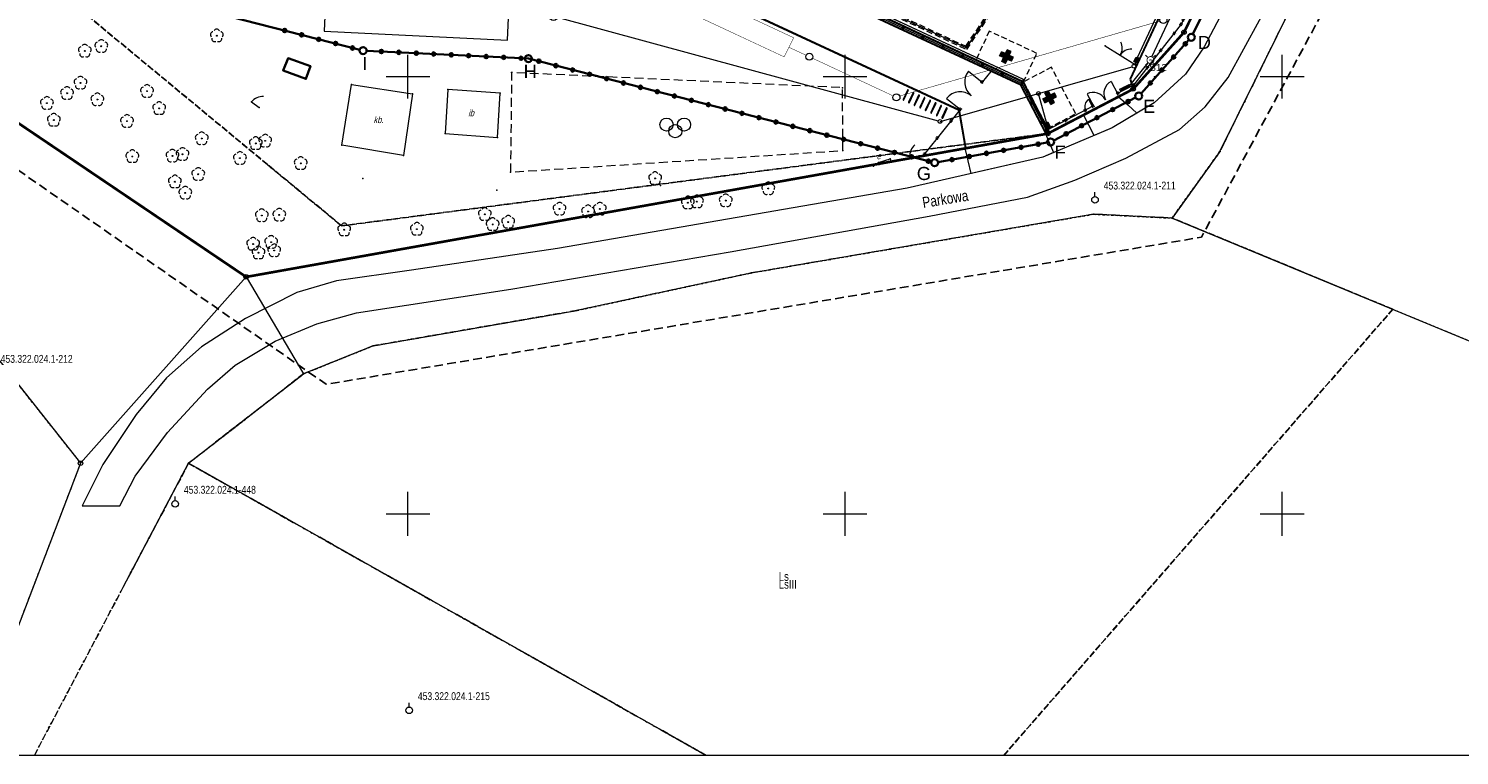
# Model space of a CAD drawing. Header units: millimetres. Extents: x -1269 to 2805, y -3872 to -312.
# Tile 10 of 19: x -1176 to -1013, y -3592 to -3509. Entities that reach past the tile are written whole.
import ezdxf
from ezdxf.enums import TextEntityAlignment as Align

# ---------------------------------------------------------------- set-up
doc = ezdxf.new("R2010")
doc.units = ezdxf.units.MM
for name, pattern in [('BORDER2', [22.225, 6.35, -3.175, 6.35, -3.175, 0, -3.175]), ('HIDDEN', [9.525, 6.35, -3.175]), ('L_0_04', [1.5, 1, -0.5]), ('L_0_45', [0.5, 0.25, -0.25]), ('L_0_52', [1, 0.75, -0.25])]:
    doc.linetypes.add(name, pattern=pattern)
doc.layers.get('0').update_dxf_attribs({"lineweight": 5})
for name, color, linetype, lineweight in [('A_chodnik', 132, 'Continuous', 5), ('A_granica obszaru opracowania', 5, 'Continuous', 5), ('A_hatch nawierzchnia', 253, 'Continuous', 5), ('A_hidden', 132, 'HIDDEN', 5), ('A_latarnie', 22, 'Continuous', 5), ('A_mapa vector', 253, 'Continuous', 5), ('A_ogrodzenie 2_4m', 45, 'Continuous', 5), ('A_opisy', 13, 'Continuous', 5), ('A_parking', 53, 'Continuous', 5), ('A_pzt granica działki', 1, 'BORDER2', 5), ('A_zjazd z drogi', 7, 'Continuous', 5), ('IE_nn', 240, 'Continuous', 5), ('S-kd', 230, 'Continuous', 5), ('S-ks', 12, 'Continuous', 5)]:
    doc.layers.add(name, color=color, linetype=linetype, lineweight=lineweight)
doc.styles.add('Arial', font='Arial.ttf')
doc.styles.get("Standard").update_dxf_attribs({"font": 'arial.ttf'})

# ---------------------------------------------------------------- blocks, each defined once
blk = doc.blocks.new('L_0_02_1')
at = {"color": 0}
blk.add_point((0, 0), dxfattribs=at)
blk = doc.blocks.new('L_0_02_2')
at = {"color": 0}
blk.add_point((0, 0), dxfattribs=at)
blk = doc.blocks.new('KTOK02_500')
at = {"color": 0, "linetype": 'Continuous', "lineweight": 13}
for centre, start, end in [((-3, 0), 0, 60.0184), ((3, 0), 119.9816, 180)]:
    blk.add_arc(centre, 3, start, end, dxfattribs=at)
blk = doc.blocks.new('KTOK04_500')
at = {"color": 0, "linetype": 'Continuous', "lineweight": 13}
blk.add_arc((3, 0), 3, 119.9816, 180, dxfattribs=at)
blk = doc.blocks.new('OBOP02_01')
at = {"linetype": 'Continuous', "lineweight": 18}
blk.add_hatch(color=0, dxfattribs=at).paths.add_polyline_path([(0, -0.1, 1), (0, 0.1, 1)])
at = {"color": 0, "linetype": 'Continuous', "lineweight": 18}
blk.add_circle((0, 0), 0.1, dxfattribs=at)
for centre, radius, start, end in [((-0.77, 0.25), 0.7, 101.6336, 222.6627), ((0, 0.8), 0.7, 29.8459, 150.1541), ((0.77, 0.25), 0.7, 317.3373, 78.3664), ((-0.46, -0.64), 0.71, 174.3693, 292.5572), ((0.46, -0.64), 0.71, 247.4428, 5.6307)]:
    blk.add_arc(centre, radius, start, end, dxfattribs=at)
blk = doc.blocks.new('BUBS04_1')
at = {"color": 0, "linetype": 'Continuous', "lineweight": 18}
for centre in [(-2, 0), (0, -1.5), (2, 0)]:
    blk.add_circle(centre, 1.5, dxfattribs=at)
blk = doc.blocks.new('zw$F0AB')
at = {"layer": 'A_mapa vector', "linetype": 'Continuous', "lineweight": 0}
for points in [[(229.34, 69, 1), (229.34, 69.09, 1)], [(214.91, 61.83, 1), (214.91, 61.92, 1)], [(223.88, 61.39, 1), (223.88, 61.48, 1)], [(175.7, 55.11, 1), (175.7, 55.2, 1)], [(155.78, 50.82, 1), (155.78, 50.91, 1)], [(132.48, 46.78, 1), (132.48, 46.87, 1)], [(124.51, 43.57, 1), (124.51, 43.66, 1)], [(111.36, 33.35, 1), (111.36, 33.44, 1)]]:
    blk.add_hatch(color=8, dxfattribs=at).paths.add_polyline_path(points)
at = {"layer": 'A_mapa vector', "linetype": 'CONTINUOUS', "lineweight": 0}
for p, q in [((229.34, 69.05), (315.95, 244.52)), ((225.23, 82.69), (237.2, 106.89)), ((225.23, 82.69), (219.43, 76.21)), ((85.15, 76.86), (117.95, 54.72)), ((219.43, 76.21), (209.65, 71.11)), ((117.95, 54.72), (209.65, 71.11)), ((229.34, 69.05), (223.88, 61.44)), ((214.91, 61.88), (175.7, 55.16)), ((223.88, 61.44), (214.91, 61.88)), ((223.88, 61.44), (270.84, 42.04)), ((81.33, 55.69), (99, 33.41)), ((99, 33.41), (117.95, 54.72)), ((117.95, 54.72), (124.51, 43.62)), ((175.7, 55.16), (155.78, 50.87)), ((132.48, 46.83), (155.78, 50.87)), ((132.48, 46.83), (124.51, 43.62)), ((111.36, 33.4), (124.51, 43.62)), ((99, 33.41), (86.22, 0)), ((103.87, 19.22), (111.36, 33.4)), ((170.57, 0), (111.36, 33.4))]:
    blk.add_line(p, q, dxfattribs=at)
at = {"layer": 'A_mapa vector', "color": 8, "linetype": 'ByBlock'}
blk.add_lwpolyline([(0, 244.52), (327.07, 244.52), (327.07, 0), (0, 0)], close=True, dxfattribs=at)
at = {"layer": 'A_mapa vector', "color": 8, "linetype": 'L_0_04', "lineweight": 25, "flags": 128}
blk.add_lwpolyline([(132.44, 208.42), (272.32, 142.97), (227.23, 59.26), (127.11, 42.43), (76.33, 77.73)], close=True, dxfattribs=at)
at = {"layer": 'A_mapa vector', "color": 8, "linetype": 'L_0_52', "lineweight": 0, "flags": 128}
for points in [[(266.51, 144.36), (229.34, 69.05)], [(225.23, 82.69), (237.2, 106.89)], [(91.31, 91.63), (120.39, 67.56)], [(120.39, 67.56), (91.31, 91.63)], [(219.43, 76.21), (225.23, 82.69)], [(85.15, 76.86), (117.95, 54.72)], [(209.65, 71.11), (219.43, 76.21)], [(128.87, 60.55), (209.65, 71.11)], [(209.65, 71.11), (128.87, 60.55)], [(166.36, 63.37), (209.65, 71.11)], [(229.34, 69.05), (223.88, 61.44)], [(120.39, 67.56), (128.87, 60.55)], [(128.87, 60.55), (120.39, 67.56)], [(117.95, 54.72), (166.36, 63.37)], [(214.91, 61.88), (175.7, 55.16)], [(223.88, 61.44), (214.91, 61.88)], [(249.12, 51.02), (223.88, 61.44)], [(223.88, 61.44), (249.12, 51.02)], [(175.7, 55.16), (155.78, 50.87)], [(155.78, 50.87), (132.48, 46.83)], [(204.62, 0), (249.12, 51.02)], [(249.12, 51.02), (204.62, 0)], [(132.48, 46.83), (124.51, 43.62)], [(124.51, 43.62), (111.36, 33.4)], [(111.36, 33.4), (93.72, 0)], [(111.36, 33.4), (170.57, 0)], [(170.57, 0), (111.36, 33.4)]]:
    blk.add_lwpolyline(points, dxfattribs=at)
at = {"layer": 'A_mapa vector', "color": 8, "linetype": 'L_0_45', "lineweight": 0, "flags": 128}
for points in [[(229.34, 69.05), (266.51, 144.36)], [(266.51, 144.36), (229.34, 69.05)], [(225.23, 82.69), (237.2, 106.89)], [(237.2, 106.89), (225.23, 82.69)], [(120.39, 67.56), (91.31, 91.63)], [(91.31, 91.63), (120.39, 67.56)], [(219.43, 76.21), (225.23, 82.69)], [(225.23, 82.69), (219.43, 76.21)], [(85.15, 76.86), (117.95, 54.72)], [(117.95, 54.72), (85.15, 76.86)], [(209.65, 71.11), (219.43, 76.21)], [(219.43, 76.21), (209.65, 71.11)], [(128.87, 60.55), (209.65, 71.11)], [(209.65, 71.11), (128.87, 60.55)], [(166.36, 63.37), (209.65, 71.11)], [(209.65, 71.11), (166.36, 63.37)], [(223.88, 61.44), (229.34, 69.05)], [(229.34, 69.05), (223.88, 61.44)], [(120.39, 67.56), (128.87, 60.55)], [(128.87, 60.55), (120.39, 67.56)], [(117.95, 54.72), (166.36, 63.37)], [(166.36, 63.37), (117.95, 54.72)], [(214.91, 61.88), (175.7, 55.16)], [(175.7, 55.16), (214.91, 61.88)], [(223.88, 61.44), (214.91, 61.88)], [(214.91, 61.88), (223.88, 61.44)], [(249.12, 51.02), (223.88, 61.44)], [(223.88, 61.44), (249.12, 51.02)], [(175.7, 55.16), (155.78, 50.87)], [(155.78, 50.87), (175.7, 55.16)], [(155.78, 50.87), (132.48, 46.83)], [(132.48, 46.83), (155.78, 50.87)], [(204.62, 0), (249.12, 51.02)], [(249.12, 51.02), (270.84, 42.04)], [(132.48, 46.83), (124.51, 43.62)], [(124.51, 43.62), (132.48, 46.83)], [(91.16, 43.29), (99, 33.41)], [(124.51, 43.62), (111.36, 33.4)], [(111.36, 33.4), (124.51, 43.62)], [(99, 33.41), (86.22, 0)], [(93.72, 0), (111.36, 33.4)], [(111.36, 33.4), (170.57, 0)]]:
    blk.add_lwpolyline(points, dxfattribs=at)
at = {"layer": 'A_mapa vector', "color": 8, "linetype": 'Continuous', "lineweight": 0, "flags": 128}
for points in [[(216.21, 81.15), (219.64, 78.99)], [(136.46, 75.12), (136.46, 80.12)], [(136.46, 75.12), (136.46, 80.12)], [(186.46, 75.12), (186.46, 80.12)], [(186.46, 75.12), (186.46, 80.12)], [(236.46, 75.12), (236.46, 80.12)], [(236.46, 75.12), (236.46, 80.12)], [(236.46, 75.12), (236.46, 80.12)], [(236.46, 75.12), (236.46, 80.12)], [(133.96, 77.62), (138.96, 77.62)], [(133.96, 77.62), (138.96, 77.62)], [(183.96, 77.62), (188.96, 77.62)], [(183.96, 77.62), (188.96, 77.62)], [(233.96, 77.62), (236.46, 77.62)], [(233.96, 77.62), (236.46, 77.62)], [(236.46, 77.62), (238.96, 77.62)], [(236.46, 77.62), (238.96, 77.62)], [(141.02, 76.16), (140.7, 71.1), (146.72, 70.67), (147.02, 75.74), (141.02, 76.16)], [(118.57, 74.72), (119.45, 74.08)], [(190.29, 67.8), (191.61, 68.2), (191.69, 67.95), (190.37, 67.55), (190.29, 67.8)], [(193.9, 68.4), (194.94, 68.57)], [(215.05, 63.91), (215.05, 64.41)], [(109.83, 29.12), (109.83, 29.62)], [(136.46, 25.12), (136.46, 30.12)], [(136.46, 25.12), (136.46, 30.12)], [(186.46, 25.12), (186.46, 30.12)], [(186.46, 25.12), (186.46, 30.12)], [(236.46, 25.12), (236.46, 30.12)], [(236.46, 25.12), (236.46, 30.12)], [(236.46, 25.12), (236.46, 30.12)], [(236.46, 25.12), (236.46, 30.12)], [(133.96, 27.62), (138.96, 27.62)], [(133.96, 27.62), (138.96, 27.62)], [(183.96, 27.62), (188.96, 27.62)], [(183.96, 27.62), (188.96, 27.62)], [(233.96, 27.62), (236.46, 27.62)], [(233.96, 27.62), (236.46, 27.62)], [(236.46, 27.62), (238.96, 27.62)], [(236.46, 27.62), (238.96, 27.62)], [(136.59, 5.52), (136.59, 6.02)]]:
    blk.add_lwpolyline(points, dxfattribs=at)
at = {"layer": 'A_mapa vector', "color": 8, "linetype": 'Continuous', "lineweight": 35, "flags": 128}
blk.add_lwpolyline([(122.74, 79.72), (125.3, 78.81), (124.78, 77.36), (122.18, 78.32), (122.74, 79.72)], dxfattribs=at)
at = {"layer": 'A_mapa vector', "color": 8, "linetype": 'L_0_04', "lineweight": 0, "flags": 128}
blk.add_lwpolyline([(186.21, 69.16), (186.17, 76.35), (148.31, 78.09), (148.19, 66.7), (186.21, 69.16)], dxfattribs=at)
at = {"layer": 'A_mapa vector', "color": 8, "lineweight": 0, "flags": 128}
blk.add_lwpolyline([(130, 76.7), (136.96, 75.66), (135.94, 68.61), (128.9, 69.78), (130, 76.7)], dxfattribs=at)
at = {"layer": 'A_mapa vector', "color": 8, "linetype": 'Continuous', "lineweight": 0}
for centre, radius in [((225.23, 82.69), 0.25), ((219.43, 76.21), 0.25), ((209.65, 71.11), 0.25), ((229.34, 69.05), 0.045), ((215.05, 63.54), 0.375), ((214.91, 61.88), 0.045), ((223.88, 61.44), 0.045), ((117.95, 54.72), 0.25), ((175.7, 55.16), 0.045), ((155.78, 50.87), 0.045), ((132.48, 46.83), 0.045), ((124.51, 43.62), 0.045), ((99, 33.41), 0.25), ((111.36, 33.4), 0.045), ((109.83, 28.75), 0.375), ((136.59, 5.15), 0.375)]:
    blk.add_circle(centre, radius, dxfattribs=at)
at = {"layer": 'A_mapa vector', "color": 8}
for p in [(114.59, 82.29), (99.49, 80.55), (101.38, 81.09), (216.21, 81.15), (122.74, 79.72), (125.3, 78.81), (219.64, 78.99), (122.18, 78.32), (124.78, 77.36), (148.31, 78.09), (221.87, 77.59), (97.46, 75.71), (99, 76.9), (106.61, 75.95), (130, 76.7), (136.96, 75.66), (141.02, 76.16), (147.02, 75.74), (186.17, 76.35), (95.16, 74.58), (100.93, 75), (108, 73.99), (118.57, 74.72), (119.45, 74.08), (95.95, 72.65), (104.32, 72.52), (112.87, 70.54), (140.7, 71.1), (146.72, 70.67), (209.25, 71.09), (110.67, 68.74), (119.05, 69.98), (120.13, 70.27), (128.9, 69.78), (186.21, 69.16), (195.55, 68.78), (104.93, 68.49), (109.52, 68.55), (117.24, 68.29), (124.19, 67.7), (135.94, 68.61), (189.73, 67.38), (190.29, 67.8), (190.37, 67.55), (191.61, 68.2), (191.69, 67.95), (193.9, 68.4), (194.94, 68.57), (109.8, 65.6), (112.47, 66.45), (131.29, 65.96), (148.19, 66.7), (164.73, 65.98), (110.99, 64.32), (146.61, 64.63), (165.36, 65.15), (177.68, 64.82), (153.8, 62.49), (158.41, 62.48), (168.48, 63.2), (169.52, 63.32), (172.81, 63.44), (119.74, 61.74), (121.74, 61.8), (145.25, 61.87), (146.15, 60.72), (147.93, 60.99), (157.06, 62.19), (129.17, 60.11), (137.48, 60.18), (118.75, 58.47), (119.36, 57.48), (120.81, 58.69), (121.16, 57.73)]:
    blk.add_point(p, dxfattribs=at)
at = {"layer": 'A_mapa vector', "color": 8, "linetype": 'Continuous', "xscale": 0.5, "yscale": 0.5, "zscale": 0.5}
for name, p in [('OBOP02_01', (101.38, 81.09)), ('OBOP02_01', (114.59, 82.29)), ('OBOP02_01', (99.49, 80.55)), ('OBOP02_01', (99, 76.9)), ('OBOP02_01', (95.16, 74.58)), ('OBOP02_01', (97.46, 75.71)), ('OBOP02_01', (100.93, 75)), ('OBOP02_01', (106.61, 75.95)), ('OBOP02_01', (108, 73.99)), ('OBOP02_01', (95.95, 72.65)), ('OBOP02_01', (104.32, 72.52)), ('BUBS04_1', (167.04, 72.13)), ('OBOP02_01', (112.87, 70.54)), ('OBOP02_01', (119.05, 69.98)), ('OBOP02_01', (120.13, 70.27)), ('OBOP02_01', (104.93, 68.49)), ('OBOP02_01', (109.52, 68.55)), ('OBOP02_01', (110.67, 68.74)), ('OBOP02_01', (117.24, 68.29)), ('OBOP02_01', (112.47, 66.45)), ('OBOP02_01', (124.19, 67.7)), ('OBOP02_01', (109.8, 65.6)), ('OBOP02_01', (164.73, 65.98)), ('OBOP02_01', (177.68, 64.82)), ('OBOP02_01', (110.99, 64.32)), ('OBOP02_01', (168.48, 63.2)), ('OBOP02_01', (169.52, 63.32)), ('OBOP02_01', (172.81, 63.44)), ('OBOP02_01', (119.74, 61.74)), ('OBOP02_01', (121.74, 61.8)), ('OBOP02_01', (145.25, 61.87)), ('OBOP02_01', (153.8, 62.49)), ('OBOP02_01', (157.06, 62.19)), ('OBOP02_01', (158.41, 62.48)), ('OBOP02_01', (129.17, 60.11)), ('OBOP02_01', (137.48, 60.18)), ('OBOP02_01', (146.15, 60.72)), ('OBOP02_01', (147.93, 60.99)), ('OBOP02_01', (118.75, 58.47)), ('OBOP02_01', (120.81, 58.69)), ('OBOP02_01', (119.36, 57.48)), ('OBOP02_01', (121.16, 57.73))]:
    blk.add_blockref(name, p, dxfattribs=at)
at = {"layer": 'A_mapa vector', "color": 8, "linetype": 'Continuous', "yscale": 0.5, "zscale": 0.5}
for name, p, xscale, rotation in [('L_0_02_1', (225.23, 82.69), 0.4999999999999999, 228.1699999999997), ('L_0_02_1', (225.23, 82.69), 0.5, 63.67999999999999), ('KTOK02_500', (217.93, 80.07), 0.5, 327.7400000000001), ('KTOK04_500', (118.57, 74.72), 0.5, 324.03), ('L_0_02_2', (219.43, 76.21), 0.5, 48.17), ('L_0_02_1', (219.43, 76.21), 0.4999999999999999, 207.54), ('L_0_02_2', (209.65, 71.11), 0.4999999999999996, 190.1299999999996), ('L_0_02_2', (209.65, 71.11), 0.5, 27.54), ('KTOK04_500', (193.9, 68.4), 0.5, 9.290000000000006), ('L_0_02_1', (229.34, 69.05), 0.5, 234.3400000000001), ('L_0_02_1', (229.34, 69.05), 0.5, 63.73000000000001), ('L_0_02_1', (214.91, 61.88), 0.4999999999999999, 189.7299999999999), ('L_0_02_2', (214.91, 61.88), 0.5, 357.19), ('L_0_02_2', (223.88, 61.44), 0.5, 54.34), ('L_0_02_1', (223.88, 61.44), 0.5, 337.55), ('L_0_02_1', (223.88, 61.44), 0.5, 177.19), ('L_0_02_1', (117.95, 54.72), 0.5, 300.58), ('L_0_02_1', (117.95, 54.72), 0.5, 10.13), ('L_0_02_2', (117.95, 54.72), 0.4999999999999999, 228.35), ('L_0_02_2', (117.95, 54.72), 0.5, 145.98), ('L_0_02_1', (175.7, 55.16), 0.4999999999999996, 192.1499999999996), ('L_0_02_2', (175.7, 55.16), 0.5, 9.73), ('L_0_02_2', (155.78, 50.87), 0.4999999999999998, 189.8399999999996), ('L_0_02_2', (155.78, 50.87), 0.5, 12.15), ('L_0_02_1', (132.48, 46.83), 0.5, 201.9399999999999), ('L_0_02_1', (132.48, 46.83), 0.5, 9.84), ('L_0_02_2', (124.51, 43.62), 0.5, 21.94), ('L_0_02_2', (124.51, 43.62), 0.5, 120.58), ('L_0_02_2', (124.51, 43.62), 0.5, 217.8499999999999), ('L_0_02_2', (99, 33.41), 0.5, 128.42), ('L_0_02_1', (99, 33.41), 0.5, 249.08), ('L_0_02_1', (99, 33.41), 0.5, 48.35), ('L_0_02_2', (111.36, 33.4), 0.5, 330.58), ('L_0_02_2', (111.36, 33.4), 0.4999999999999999, 242.16), ('L_0_02_1', (111.36, 33.4), 0.5, 37.85)]:
    blk.add_blockref(name, p, dxfattribs=dict(at, xscale=xscale, rotation=rotation))
at = {"layer": 'A_mapa vector', "color": 8, "style": 'Arial', "oblique": 15, "width": 0.78}
for s, p in [('ib', (143.35, 73.83)), ('kb.', (132.52, 73.05)), ('e', (190.07, 68.92))]:
    blk.add_text(s, height=0.75, dxfattribs=at).set_placement(p, align=Align.TOP_LEFT)
at = {"layer": 'A_mapa vector', "color": 8, "style": 'Arial', "width": 0.78}
for s, height, p in [('453.322.024.1-211', 0.9, (216.05, 65.61)), ('453.322.024.1-212', 0.9, (89.87, 45.79)), ('453.322.024.1-448', 0.9, (110.83, 30.82)), ('Ls', 1, (178.88, 20.96)), ('LsIII', 1, (178.88, 20.06)), ('453.322.024.1-215', 0.9, (137.59, 7.22))]:
    blk.add_text(s, height=height, dxfattribs=at).set_placement(p, align=Align.TOP_LEFT)
blk.add_text('Parkowa', height=1.25, rotation=9.3, dxfattribs=at).set_placement((195.21, 63.82), align=Align.TOP_LEFT)
blk = doc.blocks.new('zw$2B9E')
at = {"layer": 'A_hatch nawierzchnia'}
h = blk.add_hatch(color=1, dxfattribs=at)
h.dxf.hatch_style = 1
h.paths.add_polyline_path([(2.11, 2.05), (2.57, 1.84), (2.36, 1.39), (2.81, 1.17), (3.02, 1.63), (3.47, 1.42), (3.68, 1.87), (3.23, 2.08), (3.44, 2.53), (2.99, 2.74), (2.78, 2.29), (2.32, 2.5)])
at = {"layer": 'A_hidden', "linetype": 'HIDDEN', "ltscale": 0.1}
for p, q in [((2.11, 2.05), (2.32, 2.5)), ((2.11, 2.05), (2.57, 1.84)), ((2.32, 2.5), (2.78, 2.29)), ((2.36, 1.39), (2.57, 1.84)), ((2.78, 2.29), (2.99, 2.74)), ((2.99, 2.74), (3.44, 2.53)), ((3.23, 2.08), (3.44, 2.53)), ((3.23, 2.08), (3.68, 1.87)), ((3.47, 1.42), (3.68, 1.87)), ((2.36, 1.39), (2.81, 1.17)), ((2.81, 1.17), (3.02, 1.63)), ((3.02, 1.63), (3.47, 1.42))]:
    blk.add_line(p, q, dxfattribs=at)
blk.add_lwpolyline([(0, 0), (3.26, -1.52), (5.8, 3.92), (2.53, 5.44)], close=True, dxfattribs=at)
blk = doc.blocks.new('zw$72B4')
at = {"layer": 'A_ogrodzenie 2_4m'}
for p, q in [((0.05, -0.05), (-0.05, 0.05)), ((-0.05, -0.05), (0.05, 0.05))]:
    blk.add_line(p, q, dxfattribs=at)
at = {"layer": 'A_ogrodzenie 2_4m', "linetype": 'HIDDEN', "ltscale": 0.01}
blk.add_lwpolyline([(-0.12, 0.12), (-0.12, -0.12), (0.12, -0.12), (0.12, 0.12)], close=True, dxfattribs=at)
at = {"layer": 'A_ogrodzenie 2_4m'}
blk.add_lwpolyline([(-0.05, 0.05), (-0.05, -0.05), (0.05, -0.05), (0.05, 0.05)], close=True, dxfattribs=at)
blk = doc.blocks.new('zw$4BF9')
at = {"layer": 'A_ogrodzenie 2_4m'}
for p, q in [((-65.86, 43.93), (-65.35, 45.01)), ((-43.2, 33.37), (-42.69, 34.46)), ((-20.54, 22.81), (-20.03, 23.9)), ((5.03, 9.47), (6.59, 8.22)), ((7.57, 9.44), (6.59, 8.22)), ((21.34, 8.29), (22.06, 6.91)), ((11.14, 8.05), (13.95, 2.68)), ((18.59, 6.85), (19.31, 5.48)), ((4.06, 5.06), (0.03, 0.04)), ((2.53, 6.35), (4.09, 5.1)), ((19.22, 5.43), (18.81, 6.23))]:
    blk.add_line(p, q, dxfattribs=at)
for points in [[(11.14, 8.05), (11.14, 8.05), (-89.69, 55.03), (-87.99, 59.25), (-87.56, 60.24), (-75.49, 90.17), (-59.85, 129.16), (-17.97, 109.65), (59.05, 73.8), (29.36, 14.85), (23.38, 7.17)], [(23.95, 7.9), (22.06, 6.91)], [(19.31, 5.48), (13.95, 2.68)]]:
    blk.add_lwpolyline(points, dxfattribs=at)
for centre, radius, start, end in [((-65.86, 43.93), 1.2, 335.0218, 65.0218), ((-43.2, 33.37), 1.2, 335.0218, 65.0218), ((-20.54, 22.81), 1.2, 335.0218, 65.0218), ((6.59, 8.22), 2, 141.294, 231.294), ((22.06, 6.91), 1.55, 117.5408, 207.5408), ((4.09, 5.1), 2, 51.294, 141.294), ((19.31, 5.48), 1.55, 27.5408, 117.5408), ((19.22, 5.43), 0.9, 117.5408, 207.5408)]:
    blk.add_arc(centre, radius, start, end, dxfattribs=at)
for p, rotation in [((-59.85, 129.16), 68.13611809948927), ((-57.58, 128.1), 65.02180580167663), ((-60.59, 127.3), 68.13611809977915), ((-55.31, 127.05), 65.02180580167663), ((-53.05, 125.99), 65.02180580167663), ((-61.52, 124.98), 68.13611809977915), ((-50.78, 124.93), 65.02180580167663), ((-62.45, 122.66), 68.13611809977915), ((-48.51, 123.88), 65.02180580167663), ((-46.25, 122.82), 65.02180580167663), ((-43.98, 121.77), 65.02180580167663), ((-63.38, 120.34), 68.13611809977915), ((-41.72, 120.71), 65.02180580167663), ((-39.45, 119.66), 65.02180580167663), ((-64.32, 118.02), 68.13611809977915), ((-37.18, 118.6), 65.02180580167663), ((-34.92, 117.54), 65.02180580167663), ((-32.65, 116.49), 65.02180580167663), ((-65.25, 115.69), 68.13611809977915), ((-30.38, 115.43), 65.02180580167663), ((-66.18, 113.37), 68.13611809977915), ((-28.12, 114.38), 65.02180580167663), ((-25.85, 113.32), 65.02180580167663), ((-23.59, 112.27), 65.02180580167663), ((-21.32, 111.21), 65.02180580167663), ((-67.11, 111.05), 68.13611809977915), ((-19.05, 110.15), 65.02180580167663), ((-68.04, 108.73), 68.13611809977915), ((-16.79, 109.1), 335.0401087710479), ((-14.52, 108.04), 335.0401087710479), ((-68.97, 106.41), 68.13611809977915), ((-12.25, 106.99), 335.0401087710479), ((-9.99, 105.93), 335.0401087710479), ((-7.72, 104.88), 335.0401087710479), ((-69.9, 104.09), 68.13611809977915), ((-5.46, 103.82), 335.0401087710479), ((-70.83, 101.77), 68.13611809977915), ((-3.19, 102.77), 335.0401087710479), ((-0.92, 101.71), 335.0401087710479), ((1.34, 100.66), 335.0401087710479), ((-71.76, 99.45), 68.13611809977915), ((3.61, 99.6), 335.0401087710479), ((5.88, 98.55), 335.0401087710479), ((-72.69, 97.13), 68.13611809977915), ((8.14, 97.49), 335.0401087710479), ((10.41, 96.44), 335.0401087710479), ((-73.63, 94.81), 68.13611809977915), ((12.68, 95.38), 335.0401087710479), ((14.94, 94.33), 335.0401087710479), ((17.21, 93.27), 335.0401087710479), ((-74.56, 92.49), 68.13611809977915), ((19.48, 92.22), 335.0401087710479), ((-75.49, 90.17), 68.13611809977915), ((21.74, 91.16), 335.0401087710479), ((24.01, 90.11), 335.0401087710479), ((26.28, 89.06), 335.0401087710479), ((-76.34, 88.06), 68.03640882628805), ((28.54, 88), 335.0401087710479), ((30.81, 86.95), 335.0401087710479), ((-77.27, 85.74), 68.03640882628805), ((33.08, 85.89), 335.0401087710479), ((-78.21, 83.42), 68.03640882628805), ((35.34, 84.84), 335.0401087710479), ((37.61, 83.78), 335.0401087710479), ((39.88, 82.73), 335.0401087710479), ((-79.14, 81.11), 68.03640882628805), ((42.14, 81.67), 335.0401087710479), ((44.41, 80.62), 335.0401087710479), ((-80.08, 78.79), 68.03640882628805), ((46.67, 79.56), 335.0401087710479), ((48.94, 78.51), 335.0401087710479), ((51.21, 77.45), 335.0401087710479), ((-81.01, 76.47), 68.03640882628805), ((53.47, 76.4), 335.0401087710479), ((55.74, 75.34), 335.0401087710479), ((-81.95, 74.15), 68.03640882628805), ((58.01, 74.29), 335.0401087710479), ((59.05, 73.8), 335.0401087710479), ((58.7, 73.1), 63.26799960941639), ((-82.88, 71.83), 68.03640882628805), ((57.58, 70.87), 63.26799960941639), ((-83.82, 69.51), 68.03640882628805), ((56.45, 68.64), 63.26799960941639), ((-84.75, 67.19), 68.03640882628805), ((55.33, 66.41), 63.26799960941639), ((-85.69, 64.88), 68.03640882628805), ((54.35, 64.49), 63.26799960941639), ((-86.62, 62.56), 68.03640882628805), ((53.23, 62.26), 63.26799960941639), ((-87.99, 59.25), 68.13174012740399), ((-87.56, 60.24), 68.13174012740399), ((52.1, 60.03), 63.26799960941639), ((-88.76, 57.35), 68.13174012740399), ((50.98, 57.79), 63.26799960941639), ((49.85, 55.56), 63.26799960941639), ((-89.69, 55.03), 65.02180580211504), ((-88.57, 54.5), 65.02180580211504), ((-86.3, 53.45), 65.02180580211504), ((-84.03, 52.39), 65.02180580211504), ((48.73, 53.33), 63.26799960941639), ((-81.77, 51.34), 65.02180580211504), ((47.61, 51.09), 63.26799960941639), ((-79.5, 50.28), 65.02180580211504), ((-77.24, 49.23), 65.02180580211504), ((-74.97, 48.17), 65.02180580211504), ((46.48, 48.86), 63.26799960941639), ((-72.7, 47.11), 65.02180580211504), ((-70.44, 46.06), 65.02180580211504), ((45.36, 46.63), 63.26799960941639), ((-68.17, 45), 65.02180580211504), ((44.23, 44.4), 63.26799960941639), ((-65.9, 43.95), 65.02180580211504), ((-64.73, 43.4), 65.02180580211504), ((-63.64, 42.89), 65.02180580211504), ((-61.37, 41.84), 65.02180580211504), ((-59.11, 40.78), 65.02180580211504), ((43.11, 42.16), 63.26799960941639), ((-56.84, 39.72), 65.02180580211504), ((41.98, 39.93), 63.26799960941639), ((-54.57, 38.67), 65.02180580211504), ((-52.31, 37.61), 65.02180580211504), ((40.86, 37.7), 63.26799960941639), ((-50.04, 36.56), 65.02180580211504), ((-47.78, 35.5), 65.02180580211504), ((-45.51, 34.45), 65.02180580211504), ((39.73, 35.47), 63.26799960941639), ((-43.24, 33.39), 65.02180580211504), ((-42.06, 32.84), 65.02180580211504), ((38.61, 33.23), 63.26799960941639), ((-40.98, 32.34), 65.02180580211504), ((-38.71, 31.28), 65.02180580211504), ((37.48, 31), 63.26799960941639), ((37.48, 31), 63.26799960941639), ((-36.44, 30.22), 65.02180580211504), ((-34.18, 29.17), 65.02180580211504), ((-31.91, 28.11), 65.02180580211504), ((36.36, 28.77), 63.26799960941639), ((-29.65, 27.06), 65.02180580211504), ((35.24, 26.53), 63.26799960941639), ((-27.38, 26), 65.02180580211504), ((-25.11, 24.95), 65.02180580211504), ((-22.85, 23.89), 65.02180580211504), ((-20.58, 22.83), 65.02180580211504), ((34.11, 24.3), 63.26799960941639), ((-19.4, 22.28), 65.02180580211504), ((-18.32, 21.78), 65.02180580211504), ((32.99, 22.07), 63.26799960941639), ((-16.05, 20.72), 65.02180580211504), ((-13.78, 19.67), 65.02180580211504), ((31.86, 19.84), 63.26799960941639), ((-11.52, 18.61), 65.02180580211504), ((-9.25, 17.56), 65.02180580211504), ((-6.98, 16.5), 65.02180580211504), ((30.74, 17.6), 63.26799960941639), ((-4.72, 15.44), 65.02180580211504), ((29.34, 14.82), 52.08704927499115), ((29.61, 15.37), 63.26799960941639), ((-2.45, 14.39), 65.02180580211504), ((-0.19, 13.33), 65.02180580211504), ((28.56, 13.81), 52.08704927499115), ((2.08, 12.28), 65.02180580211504), ((27.02, 11.84), 52.08704927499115), ((4.35, 11.22), 65.02180580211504), ((6.61, 10.17), 65.02180580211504), ((25.48, 9.87), 52.08704927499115), ((6.59, 8.22), 51.29404449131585), ((8.88, 9.11), 65.02180580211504), ((11.14, 8.05), 65.02180580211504), ((22.1, 6.93), 27.54079736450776), ((23.95, 7.9), 27.54079736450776), ((4.09, 5.1), 51.29404449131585), ((12.3, 5.84), 27.54079736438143), ((18.38, 4.99), 27.54079736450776), ((19.27, 5.46), 27.54079736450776), ((3.03, 3.78), 51.29404449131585), ((13.46, 3.62), 27.54079736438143), ((16.16, 3.84), 27.54079736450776), ((1.46, 1.82), 51.29404449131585), ((13.95, 2.68), 9.778696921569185), ((0, 0), 51.29404449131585)]:
    blk.add_blockref('zw$72B4', p, dxfattribs=dict(at, rotation=rotation))
blk = doc.blocks.new('zw$3AD2')
at = {"layer": 'A_opisy'}
for points in [[(-0.05, 0.05), (-1.25, 0.05)], [(-1.25, -0.05), (-0.05, -0.05)]]:
    blk.add_lwpolyline(points, dxfattribs=at)
for centre, start, end in [((-1.25, 0), 90, 270), ((-0.05, 0), 270, 90)]:
    blk.add_arc(centre, 0.05, start, end, dxfattribs=at)
blk = doc.blocks.new('zw$8536')
at = {"layer": 'S-ks', "color": 8, "const_width": 0.05}
for points in [[(-19.08, 1.48), (-7.99, -3.69)], [(-21, -2.64), (-9.9, -7.81)], [(-8.47, -8.03), (-6.89, -4.64)], [(-7.99, -3.69), (-7.08, -4.11)], [(-9.9, -7.81), (-9, -8.23)], [(-12.58, -16.87), (-8.8, -8.76)], [(-25.11, -11.48), (-14.02, -16.65)], [(-26.15, -13.71), (-15.06, -18.87)], [(-14.02, -16.65), (-13.12, -17.07)], [(-13.62, -19.1), (-12.92, -17.6)], [(-15.06, -18.87), (-14.15, -19.29)], [(-29.23, -20.3), (-18.13, -25.47)], [(-16.7, -25.7), (-13.96, -19.82)], [(-18.13, -25.47), (-17.23, -25.89)], [(-21.78, -36.62), (-17.03, -26.42)], [(-21.78, -36.62), (-17.03, -26.42)], [(-34.31, -31.22), (-23.22, -36.39)], [(-26.31, -43.02), (-37.28, -37.6)], [(-23.22, -36.39), (-22.31, -36.81)], [(-22.69, -38.57), (-22.12, -37.34)], [(-22.69, -38.57), (-22.12, -37.34)], [(-24.13, -38.35), (-23.23, -38.77)], [(-23.03, -39.3), (-23.84, -41.04)], [(-23.84, -41.04), (-23.03, -39.3)], [(-23.84, -41.04), (-23.03, -39.3)], [(-25.28, -40.81), (-24.38, -41.24)], [(-24.87, -43.25), (-24.18, -41.77)], [(-24.87, -43.25), (-24.18, -41.77)], [(-24.18, -41.77), (-24.87, -43.25)], [(-31.88, -58.3), (-25.21, -43.97)], [(-26.31, -43.02), (-25.4, -43.44)], [(-84.31, -56.04), (-85.34, -58.25), (-75.44, -62.87), (-74.34, -60.69), (-84.31, -56.04)], [(-62.22, -67.35), (-32.44, -58.78)], [(-74.89, -61.78), (-72.92, -62.69)], [(-72.19, -63.03), (-62.96, -67.34)]]:
    blk.add_lwpolyline(points, dxfattribs=at)
at = {"layer": 'S-ks', "color": 8}
for centre in [(-6.72, -4.28), (-8.64, -8.4), (-12.75, -17.24), (-13.79, -19.46), (-16.86, -26.06), (-21.95, -36.98), (-22.86, -38.94), (-24.01, -41.4), (-25.04, -43.61), (-32.05, -58.66), (-72.56, -62.86), (-62.59, -67.51)]:
    blk.add_circle(centre, 0.4, dxfattribs=at)
blk = doc.blocks.new('zw$CD52')
at = {"layer": 'S-kd'}
h = blk.add_hatch(dxfattribs=at)
h.set_pattern_fill('ANGLE', color=8, scale=0.01, angle=335.0218)
h.set_pattern_definition([(335.0218058, (-1811.09155, 1454.34931), (0.0294957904, 0.0633168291), [0.0508, -0.01905]), (65.0218058, (-1811.09155, 1454.34931), (-0.0633168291, 0.0294957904), [0.0508, -0.01905])])
h.paths.add_polyline_path([(-95.16, -43.5), (-94.84, -43.65), (-94.99, -43.97), (-95.31, -43.82)])
h = blk.add_hatch(dxfattribs=at)
h.set_pattern_fill('ANSI31', color=8, scale=0.01, angle=290.0218)
h.set_pattern_definition([(335.0218058, (1528.189614, 1696.752834), (0.01340717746, 0.02878037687), [])])
h.paths.add_polyline_path([(-34.79, -63.06), (-35.17, -62.89), (-35.42, -63.42), (-35.04, -63.6)])
h = blk.add_hatch(dxfattribs=at)
h.set_pattern_fill('ANSI31', color=8, scale=0.01, angle=342.5408)
h.set_pattern_definition([(27.5407974, (-490.729373, 2240.85234), (-0.0146805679, 0.0281521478), [])])
h.paths.add_polyline_path([(-45.29, -70.3), (-45.66, -70.49), (-45.39, -71.02), (-45.01, -70.82)])
at = {"layer": 'S-kd', "color": 8}
for p, q in [((-101.82, -58.21), (-57.81, -70.2)), ((-35.23, -63.51), (-35.34, -63.76)), ((-57.61, -70.26), (-35.64, -64.01)), ((-45.34, -70.66), (-46.35, -67.06))]:
    blk.add_line(p, q, dxfattribs=at)
for points in [[(-35.01, -62.96), (-5.38, 0.66), (-5.15, 0.55), (-34.79, -63.06)], [(-148.56, -18.64), (-48.08, -65.44), (-48.19, -65.67), (-148.66, -18.86)], [(-95.16, -43.5), (-94.84, -43.65), (-94.99, -43.97), (-95.31, -43.82)], [(-128.07, -59.95), (-107.09, -60.96), (-106.8, -54.96), (-127.78, -53.95)], [(-34.79, -63.06), (-35.04, -63.6), (-35.42, -63.42), (-35.17, -62.89)], [(-45.29, -70.3), (-45.01, -70.82), (-45.39, -71.02), (-45.66, -70.49)]]:
    blk.add_lwpolyline(points, close=True, dxfattribs=at)
blk.add_lwpolyline([(-95.07, -43.72), (-101.82, -58.21), (-106.95, -57.96)], dxfattribs=at)
for centre, radius in [((-101.82, -58.21), 0.5), ((-35.43, -63.95), 0.212), ((-46.35, -67.06), 0.212), ((-57.61, -70.26), 0.212)]:
    blk.add_circle(centre, radius, dxfattribs=at)
blk = doc.blocks.new('zw$354D')
at = {"layer": 'A_granica obszaru opracowania', "linetype": 'Continuous', "lineweight": 35}
h = blk.add_hatch(color=5, dxfattribs=at)
h.dxf.hatch_style = 1
edge = h.paths.add_edge_path()
edge.add_ellipse((0, 0), major_axis=(20, 0), ratio=1, start_angle=0, end_angle=360)
at = {"layer": 'A_granica obszaru opracowania', "color": 5, "linetype": 'Continuous', "lineweight": 35}
blk.add_circle((0, 0), 20, dxfattribs=at)
blk = doc.blocks.new('zw$4BE7')
at = {"layer": 'A_latarnie'}
for p, q in [((-0.35, 0.35), (-0.57, 0.57)), ((0.35, 0.35), (0.57, 0.57)), ((-0.57, -0.57), (-0.35, -0.35)), ((0.57, -0.57), (0.35, -0.35))]:
    blk.add_line(p, q, dxfattribs=at)
at = {"layer": 'A_latarnie', "const_width": 0.1}
blk.add_lwpolyline([(0.15, -0.37, 0.831927), (-0.01, 0.4, 1.202028), (0.15, -0.37)], format="xyb", dxfattribs=at)
at = {"layer": 'A_latarnie'}
blk.add_lwpolyline([(0.04, -0.09, 0.05, 0.05, 0.831927), (0, 0.1, 0.05, 0.05, 1.202028)], format="xyseb", close=True, dxfattribs=at)

msp = doc.modelspace()

# ---------------------------------------------------------------- block references
at = {"layer": 'A_mapa vector'}
msp.add_blockref('zw$F0AB', (-1269.4, -3592.49), dxfattribs=at)

# ---------------------------------------------------------------- next in the draw order: linework, layer by layer
at = {"layer": 'A_chodnik'}
msp.add_line((-1059.58, -3521.29), (-1059.51, -3521.26), dxfattribs=at)
msp.add_lwpolyline([(-1059.58, -3521.29), (-1062.58, -3515.53), (-1163.23, -3468.64), (-1159.33, -3459.03), (-1146.16, -3430.77), (-1147.7, -3430.05), (-1145.95, -3426.28), (-1144.41, -3427), (-1131.4, -3399.08), (-1095.84, -3415.64), (-1094.88, -3413.58), (-1069.77, -3425.27), (-1070.73, -3427.34), (-1037.34, -3442.89), (-1036.56, -3441.21), (-1019.52, -3449.15), (-1050.27, -3515.17), (-1049.9, -3516.25)], close=True, dxfattribs=at)
for points in [[(-1144.37, -3427.1), (-1131.36, -3399.18), (-1095.8, -3415.75), (-1094.84, -3413.68), (-1069.87, -3425.31), (-1070.84, -3427.38), (-1037.31, -3443), (-1036.52, -3441.31), (-1019.62, -3449.18), (-1050.36, -3515.17), (-1049.97, -3516.29)], [(-1059.51, -3521.26), (-1062.52, -3515.47), (-1093.19, -3501.18)]]:
    msp.add_lwpolyline(points, dxfattribs=at)
at = {"layer": 'A_granica obszaru opracowania', "color": 5, "linetype": 'Continuous', "lineweight": 35}
for points in [[(-1013.3, -3449.62), (-1043.16, -3510.01)], [(-1138.46, -3511.8), (-1158.29, -3506.72)], [(-1073.09, -3524.62), (-1119.16, -3512.81), (-1137.67, -3511.92)], [(-1043.6, -3510.67), (-1049.08, -3516.79)], [(-1049.7, -3517.27), (-1059.07, -3522.16)], [(-1059.82, -3522.41), (-1072.31, -3524.65)]]:
    msp.add_lwpolyline(points, dxfattribs=at)
for centre in [(-1043.34, -3510.37), (-1138.07, -3511.9), (-1119.16, -3512.81), (-1049.35, -3517.09), (-1059.43, -3522.34), (-1072.7, -3524.72)]:
    msp.add_circle(centre, 0.4, dxfattribs=at)
at = {"layer": 'A_ogrodzenie 2_4m'}
msp.add_lwpolyline([(-1062.71, -3515.66), (-1062.71, -3515.66), (-1163.54, -3468.69), (-1161.84, -3464.47), (-1161.41, -3463.48), (-1149.34, -3433.54), (-1133.7, -3394.56), (-1091.83, -3414.06), (-1014.8, -3449.92), (-1044.49, -3508.87), (-1050.47, -3516.55)], dxfattribs=at)
msp.add_lwpolyline([(-1062.71, -3515.66), (-1062.71, -3515.66), (-1163.54, -3468.69), (-1161.84, -3464.47), (-1161.41, -3463.48), (-1149.34, -3433.54), (-1133.7, -3394.56), (-1091.83, -3414.06), (-1014.8, -3449.92), (-1044.49, -3508.87), (-1050.47, -3516.55)], dxfattribs=at)
at = {"layer": 'A_parking'}
msp.add_line((-1069.19, -3523.07), (-1059.88, -3521.41), dxfattribs=at)
for points in [[(-1059.98, -3521.43), (-1062.89, -3515.85), (-1093.48, -3501.6), (-1093.3, -3501.22), (-1094.24, -3500.78), (-1094.42, -3501.16), (-1116.14, -3491.04), (-1115.96, -3490.66), (-1116.91, -3490.22), (-1117.08, -3490.6), (-1138.73, -3480.52), (-1138.55, -3480.14), (-1139.57, -3479.67), (-1139.74, -3480.05), (-1158.09, -3471.5), (-1169.7, -3496.43), (-1157.13, -3502.29), (-1099.04, -3505.08)], [(-1059.9, -3521.42), (-1062.83, -3515.79), (-1093.37, -3501.56), (-1093.23, -3501.25)], [(-1099.06, -3505.16), (-1069.97, -3518.71), (-1069.19, -3523.07)], [(-1099.04, -3505.08), (-1069.9, -3518.65), (-1069.11, -3523.06)]]:
    msp.add_lwpolyline(points, dxfattribs=at)
at = {"layer": 'A_pzt granica działki', "ltscale": 0.2, "const_width": 0.3}
msp.add_lwpolyline([(-1133.63, -3394.26), (-1091.47, -3413.9), (-1014.47, -3449.74), (-1032.2, -3485.61), (-1044.17, -3509.81), (-1049.97, -3516.29), (-1059.75, -3521.39), (-1151.45, -3537.78), (-1184.25, -3515.64)], close=True, dxfattribs=at)
at = {"layer": 'A_zjazd z drogi'}
for points in [[(-1029.6, -3488.16), (-1041.86, -3511.47), (-1044.01, -3514.61), (-1047.57, -3517.86), (-1052.39, -3520.74), (-1060.3, -3524.07), (-1075.83, -3527.63), (-1115.82, -3534.52), (-1132.53, -3537), (-1141.11, -3538.23), (-1145.67, -3539.56), (-1151.53, -3542.55), (-1156.54, -3545.79), (-1160.55, -3549.33), (-1164.03, -3553.51), (-1167.84, -3559.23), (-1170.22, -3563.97)], [(-1170.22, -3563.97), (-1165.9, -3563.97), (-1164.13, -3560.56), (-1160.45, -3555.56), (-1155.89, -3550.62), (-1152.69, -3547.86), (-1148.13, -3545.14), (-1143.36, -3543.16), (-1138.83, -3541.9), (-1121.16, -3539.18), (-1096.1, -3534.89), (-1073.32, -3530.84), (-1062.06, -3528.66), (-1056.64, -3526.72), (-1050.82, -3524.2), (-1044.69, -3520.9), (-1041.73, -3518.34), (-1039.11, -3514.97), (-1031.96, -3501.83), (-1024.55, -3488.16)]]:
    msp.add_lwpolyline(points, dxfattribs=at)
for points in [[(-1050.6, -3518.11), (-1049.55, -3519.05), (-1052.39, -3520.74), (-1054.44, -3521.6), (-1055.65, -3519.25), (-1051.66, -3517.17)], [(-1069.19, -3523.07), (-1060, -3521.43), (-1059.1, -3523.56), (-1060.3, -3524.07), (-1068.53, -3525.96)]]:
    msp.add_lwpolyline(points, close=True, dxfattribs=at)
at = {"layer": 'IE_nn', "color": 4, "linetype": 'HIDDEN', "ltscale": 0.11}
for p, q in [((-1069.12, -3511.4), (-1062.83, -3501.96)), ((-1069.01, -3511.78), (-1062.58, -3502.12)), ((-1077.43, -3507.86), (-1069.01, -3511.78)), ((-1077.28, -3507.6), (-1069.12, -3511.4))]:
    msp.add_line(p, q, dxfattribs=at)
at = {"layer": 'IE_nn'}
for p, q in [((-1069.06, -3511.59), (-1062.7, -3502.04)), ((-1078.19, -3507.34), (-1069.06, -3511.59)), ((-1047.83, -3512.62), (-1044.87, -3506.27)), ((-1050.38, -3515.9), (-1048.25, -3513.29)), ((-1051.52, -3516.32), (-1050.45, -3515.77)), ((-1050.85, -3516.31), (-1051.52, -3516.32)), ((-1051.38, -3516.59), (-1051.52, -3516.32)), ((-1051.38, -3516.59), (-1050.32, -3516.03)), ((-1051.38, -3516.59), (-1050.99, -3516.04)), ((-1050.99, -3516.04), (-1050.32, -3516.03)), ((-1050.85, -3516.31), (-1050.99, -3516.04)), ((-1050.45, -3515.77), (-1050.85, -3516.31)), ((-1050.32, -3516.03), (-1050.45, -3515.77))]:
    msp.add_line(p, q, dxfattribs=at)
at = {"layer": 'S-kd'}
msp.add_lwpolyline([(-1163.03, -3468.37), (-1062.56, -3515.18), (-1062.66, -3515.4), (-1163.13, -3468.6)], close=True, dxfattribs=at)
at = {"layer": 'S-ks', "const_width": 0.05}
msp.add_lwpolyline([(-1076.7, -3517.09), (-1046.91, -3508.51)], dxfattribs=at)

# ---------------------------------------------------------------- next in the draw order: block references
at = {"layer": 'A_granica obszaru opracowania'}
for p, xscale, yscale, zscale, rotation in [((-1147.04, -3509.6), 0.01, 0.01, 0.01, 0.2296457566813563), ((-1145.1, -3510.1), 0.01, 0.01, 0.01, 0.2296457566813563), ((-1143.16, -3510.6), 0.01, 0.01, 0.01, 0.2296457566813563), ((-1141.22, -3511.09), 0.01, 0.01, 0.01, 0.2296457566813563), ((-1139.29, -3511.59), 0.01, 0.01, 0.01, 0.2296457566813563), ((-1135.98, -3512), 0.01, 0.01, 0.01, 11.85235685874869), ((-1133.98, -3512.1), 0.01, 0.01, 0.01, 11.85235685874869), ((-1131.99, -3512.19), 0.01, 0.01, 0.01, 11.85235685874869), ((-1129.99, -3512.29), 0.01, 0.01, 0.01, 11.85235685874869), ((-1127.99, -3512.38), 0.01, 0.01, 0.01, 11.85235685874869), ((-1125.99, -3512.48), 0.01, 0.01, 0.01, 11.85235685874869), ((-1044.01, -3511.13), 0.01000000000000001, 0.01000000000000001, 0.01000000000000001, 62.77445643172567), ((-1124, -3512.58), 0.01, 0.01, 0.01, 11.85235685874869), ((-1122, -3512.67), 0.01, 0.01, 0.01, 11.85235685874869), ((-1120, -3512.77), 0.01, 0.01, 0.01, 11.85235685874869), ((-1117.97, -3513.11), 0.01, 0.01, 0.01, 0.2296457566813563), ((-1116.03, -3513.61), 0.01, 0.01, 0.01, 0.2296457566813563), ((-1114.09, -3514.11), 0.01, 0.01, 0.01, 0.2296457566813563), ((-1046.68, -3514.11), 0.01000000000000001, 0.01000000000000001, 0.01000000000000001, 62.77445643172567), ((-1045.35, -3512.62), 0.01000000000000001, 0.01000000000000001, 0.01000000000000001, 62.77445643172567), ((-1112.15, -3514.6), 0.01, 0.01, 0.01, 0.2296457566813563), ((-1110.22, -3515.1), 0.01, 0.01, 0.01, 0.2296457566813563), ((-1108.28, -3515.6), 0.01, 0.01, 0.01, 0.2296457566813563), ((-1048.01, -3515.6), 0.01000000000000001, 0.01000000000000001, 0.01000000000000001, 62.77445643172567), ((-1106.34, -3516.09), 0.01, 0.01, 0.01, 0.2296457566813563), ((-1104.41, -3516.59), 0.01, 0.01, 0.01, 0.2296457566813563), ((-1102.47, -3517.09), 0.01, 0.01, 0.01, 0.2296457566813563), ((-1100.53, -3517.58), 0.01, 0.01, 0.01, 0.2296457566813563), ((-1098.59, -3518.08), 0.01, 0.01, 0.01, 0.2296457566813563), ((-1096.66, -3518.58), 0.01, 0.01, 0.01, 0.2296457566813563), ((-1052.33, -3518.64), 0.01000000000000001, 0.01000000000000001, 0.01000000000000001, 42.14576027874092), ((-1050.56, -3517.72), 0.01000000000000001, 0.01000000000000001, 0.01000000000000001, 42.14576027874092), ((-1094.72, -3519.07), 0.01, 0.01, 0.01, 0.2296457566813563), ((-1092.78, -3519.57), 0.01, 0.01, 0.01, 0.2296457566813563), ((-1090.84, -3520.07), 0.01, 0.01, 0.01, 0.2296457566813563), ((-1088.91, -3520.56), 0.01, 0.01, 0.01, 0.2296457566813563), ((-1055.88, -3520.49), 0.01000000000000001, 0.01000000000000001, 0.01000000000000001, 42.14576027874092), ((-1054.11, -3519.57), 0.01000000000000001, 0.01000000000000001, 0.01000000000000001, 42.14576027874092), ((-1086.97, -3521.06), 0.01, 0.01, 0.01, 0.2296457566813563), ((-1085.03, -3521.56), 0.01, 0.01, 0.01, 0.2296457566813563), ((-1083.09, -3522.05), 0.01, 0.01, 0.01, 0.2296457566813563), ((-1057.65, -3521.42), 0.01000000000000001, 0.01000000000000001, 0.01000000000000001, 42.14576027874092), ((-1081.16, -3522.55), 0.01, 0.01, 0.01, 0.2296457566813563), ((-1079.22, -3523.05), 0.01, 0.01, 0.01, 0.2296457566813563), ((-1077.28, -3523.54), 0.01, 0.01, 0.01, 0.2296457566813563), ((-1068.73, -3524.01), 0.01000000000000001, 0.01000000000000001, 0.01000000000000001, 24.73871695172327), ((-1066.76, -3523.65), 0.01000000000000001, 0.01000000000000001, 0.01000000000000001, 24.73871695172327), ((-1064.79, -3523.3), 0.01000000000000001, 0.01000000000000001, 0.01000000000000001, 24.73871695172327), ((-1062.82, -3522.95), 0.01000000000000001, 0.01000000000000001, 0.01000000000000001, 24.73871695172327), ((-1060.85, -3522.6), 0.01000000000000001, 0.01000000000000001, 0.01000000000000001, 24.73871695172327), ((-1075.34, -3524.04), 0.01, 0.01, 0.01, 0.2296457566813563), ((-1073.41, -3524.54), 0.01, 0.01, 0.01, 0.2296457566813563), ((-1070.7, -3524.36), 0.01000000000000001, 0.01000000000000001, 0.01000000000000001, 24.73871695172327)]:
    msp.add_blockref('zw$354D', p, dxfattribs=dict(at, xscale=xscale, yscale=yscale, zscale=zscale, rotation=rotation))
at = {"layer": 'A_hidden'}
for p, rotation in [((-1062.52, -3515.47), 90.00000000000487), ((-1059.75, -3520.79), 52.51899156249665)]:
    msp.add_blockref('zw$2B9E', p, dxfattribs=dict(at, rotation=rotation))
at = {"layer": 'A_latarnie', "xscale": -1, "rotation": 179.9999999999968}
msp.add_blockref('zw$4BE7', (-1048, -3512.98), dxfattribs=at)
at = {"layer": 'A_ogrodzenie 2_4m'}
msp.add_blockref('zw$4BF9', (-1073.85, -3523.71), dxfattribs=at)
at = {"layer": 'A_opisy', "rotation": 65.02180580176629}
for p in [(-1075.73, -3516.39), (-1075.1, -3516.68), (-1074.46, -3516.98), (-1073.83, -3517.27), (-1073.19, -3517.57), (-1072.56, -3517.86), (-1071.92, -3518.16), (-1071.29, -3518.45)]:
    msp.add_blockref('zw$3AD2', p, dxfattribs=at)
at = {"layer": 'S-kd'}
msp.add_blockref('zw$CD52', (-1014.47, -3449.74), dxfattribs=at)
at = {"layer": 'S-ks'}
msp.add_blockref('zw$8536', (-1014.47, -3449.74), dxfattribs=at)

# ---------------------------------------------------------------- next in the draw order: texts
at = {"layer": 'A_granica obszaru opracowania', "color": 5, "linetype": 'Continuous', "lineweight": 35, "char_height": 1.5, "width": 1.9172, "attachment_point": 5}
for s, insert in [('D', (-1041.84, -3510.96)), ('I', (-1137.87, -3513.36)), ('H', (-1118.95, -3514.27)), ('E', (-1048.16, -3518.27)), ('F', (-1058.33, -3523.51)), ('G', (-1073.92, -3525.96))]:
    msp.add_mtext(s, dxfattribs=dict(at, insert=insert))
at = {"layer": 'IE_nn', "color": 5}
msp.add_text('S12', height=0.8, dxfattribs=at).set_placement((-1048.13, -3514.23))

doc.saveas('drawing.dxf')
